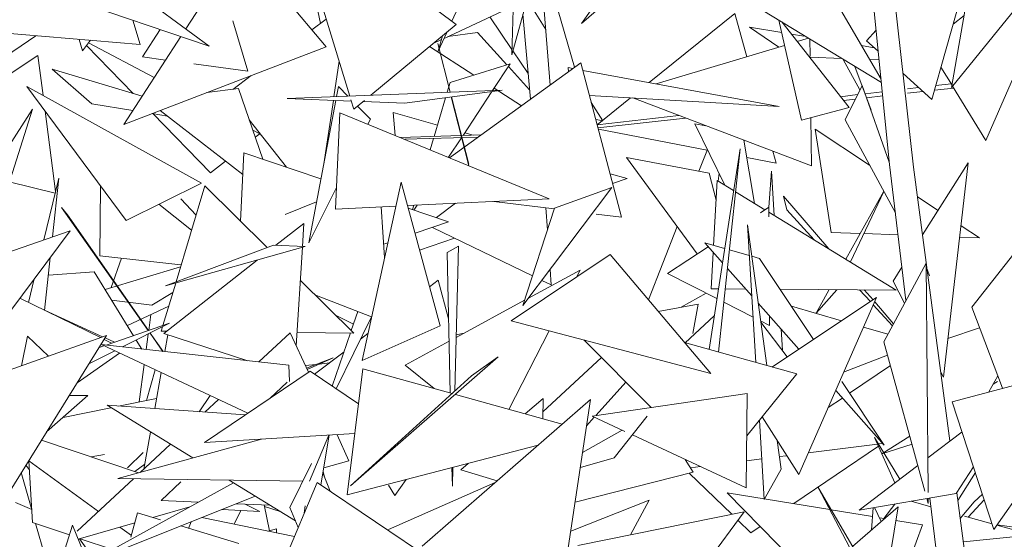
# Model space of a CAD drawing. Header units: millimetres. Extents: x -14485 to 13127, y -18923 to 3272.
# Tile 90 of 119: x 11062 to 11232, y 2694 to 2783. Entities that reach past the tile are written whole.
import ezdxf

# ---------------------------------------------------------------- set-up
doc = ezdxf.new("R2010")
doc.units = ezdxf.units.MM
doc.layers.add('G-IMPT', color=7, linetype='Continuous', lineweight=5)

# ---------------------------------------------------------------- blocks, each defined once
blk = doc.blocks.new('ÁRVORES ORNAMENTAIS - Pequeno e Médio Porte - Ipê-roxo-2865575-CORTE_CALÇADA')
at = {"layer": 'G-IMPT', "color": 253, "true_color": 0xaaaaaa}
for p, q in [((7475.99, 2758), (7469.14, 2819.26)), ((7471.86, 2758.45), (7466.16, 2815.8)), ((7407.68, 2807.56), (7406.79, 2777.38)), ((7378.91, 2770.25), (7368.62, 2803.93)), ((7368.62, 2803.93), (7397.25, 2782.58)), ((7406.32, 2804.43), (7396.49, 2783.15)), ((7413.69, 2802.41), (7406.79, 2777.38)), ((7455.24, 2799.13), (7470.4, 2773.19)), ((7360.84, 2795.38), (7374.81, 2778.75)), ((7413.41, 2772.16), (7411.61, 2794.87)), ((7417.62, 2775.21), (7411.75, 2795.39)), ((7428.17, 2795.98), (7418.81, 2782.74)), ((7358.79, 2794.33), (7350.66, 2781.82)), ((7373.85, 2782.77), (7371.65, 2793.46)), ((7430.6, 2793), (7418.81, 2782.74)), ((7479.13, 2769.66), (7485.67, 2792.71)), ((7445.05, 2788.07), (7470.46, 2772.57)), ((7328.73, 2787.69), (7354.67, 2778.86)), ((7342.92, 2787.54), (7354.67, 2778.86)), ((7409.5, 2786.76), (7412.65, 2781.72)), ((7407.04, 2785.76), (7395.13, 2780.2)), ((7445.19, 2784.5), (7430.48, 2772.57)), ((7447.26, 2777.02), (7445.19, 2784.5)), ((7493.66, 2785.48), (7482.56, 2771.73)), ((7484.83, 2784.91), (7482.56, 2771.73)), ((7341.53, 2783.33), (7342.78, 2779.16)), ((7358.77, 2783.23), (7361.32, 2774.54)), ((7372.36, 2781.66), (7374.85, 2783.53)), ((7403.05, 2783.9), (7406.82, 2778.3)), ((7410, 2769.7), (7408.72, 2784.38)), ((7452.8, 2783.34), (7456.71, 2766.1)), ((7453.33, 2783.02), (7464.9, 2768.27)), ((7482.82, 2782.66), (7484.69, 2784.11)), ((7488.44, 2762.57), (7497.23, 2782.8)), ((7342.78, 2779.16), (7302.34, 2782.51)), ((7343.21, 2776.99), (7346.26, 2781.72)), ((7382.51, 2770.39), (7397.25, 2782.58)), ((7395.6, 2781.22), (7394.13, 2778.02)), ((7395.81, 2780.52), (7400.87, 2781.2)), ((7400.87, 2781.2), (7405.94, 2775.64)), ((7447.73, 2782.11), (7452.77, 2778.68)), ((7447.73, 2782.11), (7453.29, 2781.2)), ((7467.91, 2779.79), (7469.56, 2781.63)), ((7324.81, 2780.65), (7316.14, 2774.71)), ((7332.86, 2778.04), (7332.29, 2780.03)), ((7332.86, 2778.04), (7334.26, 2779.87)), ((7345.21, 2773.43), (7333.92, 2779.43)), ((7349.81, 2780.51), (7339.98, 2765.37)), ((7394.69, 2779.99), (7393.38, 2779.38)), ((7394.86, 2780.61), (7394.13, 2778.02)), ((7454.97, 2780.92), (7457.08, 2780.58)), ((7457.92, 2780.22), (7455.98, 2779.64)), ((7458.17, 2777.13), (7458.13, 2780.09)), ((7467.91, 2779.79), (7469.92, 2777.97)), ((7341.61, 2770.67), (7333.56, 2778.95)), ((7374.81, 2778.75), (7339.98, 2765.37)), ((7392.65, 2778.78), (7400.28, 2773.86)), ((7396.21, 2770.92), (7394.05, 2779.31)), ((7394.05, 2779.31), (7396.18, 2770.92)), ((7406.97, 2778.06), (7409.62, 2774.12)), ((7453.79, 2778.98), (7431.68, 2772.34)), ((7467.03, 2778.95), (7469.24, 2778.59)), ((7325.18, 2777.23), (7303.85, 2763.23)), ((7326.07, 2770.37), (7325.18, 2777.23)), ((7343.21, 2776.99), (7347.18, 2776.45)), ((7376.16, 2770.14), (7377.08, 2776.25)), ((7418.71, 2776), (7396.09, 2759.62)), ((7425.68, 2749.37), (7418.71, 2776)), ((7458.18, 2776.93), (7463.66, 2776.72)), ((7463.9, 2776.57), (7466.77, 2771.34)), ((7468.44, 2776.54), (7470.07, 2776.47)), ((7327.63, 2774.89), (7334.46, 2768.94)), ((7327.63, 2774.89), (7343.12, 2770.21)), ((7352.05, 2775.79), (7361.32, 2774.54)), ((7396.18, 2772.58), (7406.55, 2775.83)), ((7403.5, 2771.21), (7406.55, 2775.83)), ((7406.22, 2775.34), (7409.86, 2771.35)), ((7416.52, 2775.15), (7416.55, 2774.43)), ((7416.52, 2775.15), (7417.33, 2775)), ((7419.06, 2774.68), (7452.87, 2768.43)), ((7465.89, 2775.36), (7468.68, 2767.85)), ((7480.72, 2775.26), (7482.62, 2772.13)), ((7358.75, 2771.41), (7361.93, 2773.81)), ((7396.18, 2772.58), (7395.69, 2770.9)), ((7474.19, 2774.12), (7479.13, 2769.66)), ((7340.37, 2748.8), (7323.3, 2771.91)), ((7353.34, 2755.27), (7323.3, 2771.91)), ((7354.31, 2770.88), (7359.75, 2771.53)), ((7359.75, 2771.53), (7363.94, 2759.39)), ((7405.13, 2771.27), (7368.11, 2769.83)), ((7376.6, 2770.16), (7376.93, 2771.91)), ((7378.57, 2770.23), (7376.93, 2771.91)), ((7388.36, 2769.02), (7405.13, 2771.27)), ((7398.4, 2763.46), (7403.39, 2771.04)), ((7403.77, 2771.62), (7408.48, 2768.59)), ((7467.15, 2772.09), (7464.2, 2766.16)), ((7467.15, 2772.09), (7471.82, 2758.85)), ((7470.62, 2771), (7467.65, 2770.65)), ((7476.84, 2771.73), (7474.96, 2771.51)), ((7477.6, 2771.04), (7474.96, 2770.75)), ((7482.92, 2771.64), (7479.59, 2771.27)), ((7482.47, 2772.39), (7479.82, 2772.08)), ((7482.73, 2771.95), (7488.44, 2762.57)), ((7379.18, 2769.39), (7368.11, 2769.83)), ((7371.85, 2744.98), (7376.48, 2769.49)), ((7374.42, 2758.57), (7376.07, 2769.51)), ((7379.6, 2767.99), (7379.11, 2769.6)), ((7379.6, 2767.99), (7381.45, 2769.51)), ((7388.36, 2769.02), (7381.2, 2769.3)), ((7395.41, 2769.97), (7393.44, 2763.3)), ((7396.39, 2770.1), (7399.4, 2758.26)), ((7399.4, 2758.5), (7396.42, 2770.1)), ((7420.18, 2770.38), (7452.87, 2768.43)), ((7427.27, 2769.96), (7421.52, 2765.29)), ((7458.43, 2758.21), (7427.63, 2769.93)), ((7466.36, 2770.5), (7463.42, 2770.15)), ((7465.98, 2769.74), (7463.93, 2769.51)), ((7470.69, 2770.27), (7467.9, 2769.96)), ((7313.13, 2750.69), (7324.27, 2767.99)), ((7315.89, 2741.88), (7324.27, 2767.99)), ((7328.23, 2753.81), (7326.42, 2767.68)), ((7334.46, 2768.94), (7341.55, 2767.78)), ((7346.25, 2767.78), (7360.47, 2756.71)), ((7382.45, 2766.28), (7380.25, 2768.52)), ((7420.5, 2769.16), (7422.48, 2765.99)), ((7456.71, 2766.1), (7464.9, 2768.27)), ((7344.85, 2767.24), (7347.49, 2766.81)), ((7354.9, 2757.01), (7344.96, 2767.23)), ((7361.59, 2766.18), (7368, 2758.01)), ((7376.42, 2750.77), (7377.2, 2767.39)), ((7413.25, 2752.57), (7377.2, 2767.39)), ((7382.45, 2766.28), (7382.01, 2765.41)), ((7386.4, 2767.41), (7386.72, 2763.48)), ((7386.4, 2767.41), (7394.02, 2765.26)), ((7421.32, 2766.24), (7422.48, 2765.99)), ((7435.59, 2766.9), (7421.52, 2765.27)), ((7436.72, 2766.47), (7421.64, 2764.8)), ((7458.43, 2758.21), (7458.32, 2766.53)), ((7464.2, 2766.16), (7472.87, 2750.13)), ((7363.39, 2763.77), (7362.21, 2764.4)), ((7440.48, 2760.96), (7421.71, 2764.54)), ((7440.24, 2765.13), (7438.33, 2765.49)), ((7438.33, 2765.49), (7443.49, 2754.88)), ((7459.03, 2764.56), (7461.82, 2746.76)), ((7459.03, 2764.56), (7468.42, 2758.35)), ((7362.63, 2763.17), (7363.39, 2763.77)), ((7401.54, 2763.57), (7387.64, 2763.1)), ((7400.98, 2763.16), (7388.38, 2762.8)), ((7393.34, 2762.94), (7392.76, 2760.99)), ((7395.92, 2759.7), (7398.15, 2763.08)), ((7398.71, 2763.93), (7400.16, 2763.52)), ((7446.75, 2762.66), (7448.6, 2751.76)), ((7439.04, 2757.29), (7440.5, 2761.02)), ((7440.78, 2726.58), (7446.12, 2761.19)), ((7442.4, 2726.13), (7446.12, 2761.19)), ((7452.34, 2758.69), (7451.78, 2760.74)), ((7354.9, 2757.01), (7357.47, 2759.05)), ((7360.66, 2760.49), (7360.06, 2748.72)), ((7360.66, 2760.49), (7373.93, 2756.01)), ((7426.58, 2759.65), (7440.79, 2756.96)), ((7426.58, 2759.65), (7438.75, 2743.05)), ((7452.34, 2758.69), (7447.26, 2759.67)), ((7451.09, 2751.09), (7451.53, 2757.34)), ((7451.99, 2749.68), (7451.53, 2757.34)), ((7474.69, 2735.01), (7471.86, 2758.45)), ((7482.27, 2710.83), (7475.99, 2758)), ((7477.54, 2746.35), (7485.43, 2758.77)), ((7481.15, 2721.82), (7485.43, 2758.77)), ((7326.19, 2745.46), (7328.79, 2756.13)), ((7327.7, 2745.98), (7328.79, 2756.13)), ((7423.72, 2756.86), (7426.65, 2756.03)), ((7424.16, 2755.18), (7426.65, 2756.03)), ((7440.79, 2756.96), (7441.99, 2752.29)), ((7442.18, 2755.68), (7441.56, 2744.52)), ((7442.18, 2755.68), (7445, 2753.96)), ((7442.33, 2755.59), (7442.49, 2756.94)), ((7328.16, 2753.54), (7320.25, 2755.46)), ((7335.99, 2754.73), (7335.83, 2742.74)), ((7340.37, 2748.8), (7353.34, 2755.27)), ((7353.94, 2754.77), (7348.98, 2738.22)), ((7353.94, 2754.77), (7364.68, 2744.15)), ((7376.6, 2754.52), (7371.85, 2744.98)), ((7381.01, 2724.71), (7387.75, 2755.44)), ((7387.75, 2755.44), (7394.46, 2730.64)), ((7408.71, 2734.17), (7424.04, 2754.5)), ((7424.04, 2754.5), (7414.13, 2750.94)), ((7349.81, 2752.52), (7352.43, 2749.75)), ((7388.85, 2751.38), (7413.25, 2752.57)), ((7445.33, 2753.76), (7450.4, 2750.65)), ((7453.58, 2752.98), (7454.15, 2750.67)), ((7453.58, 2752.98), (7461.42, 2743.92)), ((7470.85, 2753.86), (7464.34, 2742.13)), ((7465.11, 2741.66), (7470.89, 2753.78)), ((7476.67, 2752.89), (7480.21, 2750.55)), ((7329.25, 2751.06), (7330.27, 2749.78)), ((7329.25, 2751.06), (7344.2, 2729.83)), ((7346.03, 2751.62), (7351.65, 2747.13)), ((7373.18, 2752.03), (7367.76, 2749.86)), ((7376.42, 2750.77), (7386.84, 2751.28)), ((7384.32, 2751.16), (7384.9, 2742.45)), ((7388.97, 2750.94), (7395.91, 2748.6)), ((7389.94, 2751.43), (7389.72, 2750.69)), ((7389.94, 2750.61), (7390.49, 2751.46)), ((7397.13, 2751.78), (7393.83, 2749.3)), ((7414.09, 2750.81), (7403.71, 2752.1)), ((7408.71, 2734.17), (7414.13, 2750.94)), ((7412.67, 2750.99), (7412.93, 2747.21)), ((7449.61, 2750.13), (7451.08, 2751.09)), ((7451.09, 2749.46), (7451.08, 2751.09)), ((7454.15, 2750.67), (7458.88, 2745.47)), ((7330.27, 2749.78), (7344.23, 2729.85)), ((7425.68, 2749.37), (7421.32, 2749.92)), ((7451.08, 2750.24), (7473.01, 2736.83)), ((7498.57, 2749.83), (7486.02, 2733.89)), ((7366.18, 2744.54), (7370.99, 2748.32)), ((7370.74, 2744.35), (7370.99, 2748.32)), ((7390.14, 2746.6), (7395.91, 2748.6)), ((7410.35, 2739.26), (7393.12, 2747.63)), ((7430.33, 2735.16), (7435.29, 2747.77)), ((7448.84, 2724.33), (7447.39, 2748.04)), ((7450.72, 2723.81), (7447.39, 2748.04)), ((7484.18, 2747.92), (7487.36, 2745.82)), ((7309.67, 2739.72), (7330.76, 2747.05)), ((7312.87, 2723.1), (7330.76, 2747.05)), ((7390.92, 2743.71), (7396.93, 2745.78)), ((7461.82, 2746.76), (7466.81, 2746.57)), ((7467.45, 2746.55), (7473.33, 2746.33)), ((7483.95, 2745.94), (7487.36, 2745.82)), ((7347.14, 2737.53), (7365.75, 2744.55)), ((7347.14, 2737.53), (7371.21, 2744.33)), ((7365.75, 2744.55), (7371.21, 2744.33)), ((7369.68, 2727.21), (7370.73, 2744.19)), ((7384.75, 2744.74), (7385.46, 2744.98)), ((7397.62, 2744.39), (7395.66, 2743.29)), ((7397.62, 2744.39), (7396.98, 2719.41)), ((7433.63, 2739.7), (7440.63, 2744.27)), ((7440.03, 2744.95), (7443.46, 2743.98)), ((7440.03, 2744.95), (7443.08, 2741.51)), ((7444.27, 2743.75), (7447.71, 2742.78)), ((7326.33, 2733.32), (7327.32, 2742.43)), ((7335.83, 2742.74), (7349.81, 2741.18)), ((7339.6, 2742.32), (7337.8, 2737.24)), ((7396.21, 2719.06), (7395.66, 2743.29)), ((7406.68, 2731.54), (7423.76, 2742.94)), ((7441.07, 2722.43), (7423.76, 2742.94)), ((7441.5, 2743.3), (7441.15, 2737.03)), ((7448.13, 2742.66), (7449.44, 2742.29)), ((7449.44, 2742.29), (7458.77, 2728.33)), ((7336.75, 2736.92), (7349.76, 2740.84)), ((7346.85, 2729.33), (7362.94, 2741.99)), ((7413.39, 2740.37), (7413.57, 2737.7)), ((7443.93, 2740.56), (7448.14, 2735.81)), ((7470.9, 2727.92), (7478.15, 2741.47)), ((7472.47, 2738.36), (7474, 2740.76)), ((7478.15, 2741.47), (7478.52, 2701.93)), ((7478.33, 2740.41), (7478.73, 2739.28)), ((7323.56, 2734.68), (7324.55, 2738.73)), ((7326.99, 2739.39), (7334.86, 2739.99)), ((7334.86, 2739.99), (7341.66, 2728.96)), ((7409.66, 2735.43), (7418.57, 2740.28)), ((7417.94, 2739.05), (7418.57, 2740.28)), ((7442.13, 2735.35), (7433.63, 2739.7)), ((7348.92, 2738.03), (7346.72, 2730.7)), ((7370.38, 2738.51), (7379.57, 2729.42)), ((7394.12, 2738.53), (7392.63, 2737.4)), ((7395.92, 2731.84), (7394.12, 2738.53)), ((7413.57, 2737.7), (7411.96, 2738.48)), ((7441.15, 2737.03), (7442.39, 2737.02)), ((7443.55, 2737.01), (7447.09, 2736.99)), ((7474.46, 2734.57), (7472.47, 2738.36)), ((7335.94, 2728.63), (7322.07, 2735.41)), ((7344.8, 2734.21), (7348.43, 2736.4)), ((7382.65, 2732.2), (7372.89, 2736.03)), ((7436, 2733.86), (7440.28, 2736.3)), ((7451.59, 2723.56), (7469.61, 2735.52)), ((7453, 2736.95), (7473.01, 2736.83)), ((7456.22, 2705.03), (7469.61, 2735.52)), ((7461.44, 2736.9), (7459.2, 2732.86)), ((7462.76, 2736.89), (7459.2, 2732.86)), ((7466.71, 2736.87), (7468.56, 2734.83)), ((7467.52, 2736.86), (7469.02, 2735.13)), ((7344.8, 2734.21), (7337.88, 2735.09)), ((7347.73, 2734.06), (7340.59, 2730.7)), ((7397.22, 2728.65), (7409, 2735.07)), ((7432.04, 2733.13), (7438.9, 2734.4)), ((7438.9, 2734.4), (7437.96, 2729.32)), ((7448.36, 2732.17), (7443.31, 2734.75)), ((7449.24, 2734.57), (7456.26, 2726.66)), ((7454.96, 2734.03), (7463.59, 2731.53)), ((7469.06, 2734.28), (7472.36, 2730.65)), ((7469.3, 2734.81), (7472.57, 2731.03)), ((7486.02, 2733.89), (7491.34, 2719.9)), ((7326.34, 2733.35), (7336.34, 2728.78)), ((7344.63, 2732.6), (7344.27, 2729.86)), ((7379.55, 2730.97), (7376.53, 2732.43)), ((7382.62, 2732.21), (7376.57, 2719.78)), ((7380.29, 2733.13), (7379.16, 2729.83)), ((7441.68, 2732.41), (7436.66, 2727.73)), ((7451.17, 2730.73), (7451.16, 2732.4)), ((7336.93, 2727.34), (7347.88, 2731.1)), ((7339.78, 2727.03), (7347.88, 2731.1)), ((7346.66, 2730.48), (7346.43, 2729.73)), ((7381.01, 2724.71), (7394.46, 2730.64)), ((7406.68, 2731.54), (7441.07, 2722.43)), ((7451.17, 2730.73), (7449.66, 2731.5)), ((7449.69, 2731.31), (7454.23, 2725.32)), ((7467.37, 2730.43), (7471.59, 2729.21)), ((7481.92, 2728.49), (7487.38, 2730.33)), ((7337.01, 2729.01), (7316.22, 2695.53)), ((7337.01, 2729.01), (7320.24, 2723.02)), ((7322.39, 2723.79), (7323.4, 2728.86)), ((7327.01, 2725.44), (7323.4, 2728.86)), ((7336.75, 2728.59), (7338.38, 2727.84)), ((7344.19, 2729.24), (7343.84, 2726.58)), ((7344.5, 2729.4), (7346.72, 2726.26)), ((7344.53, 2729.42), (7346.75, 2726.26)), ((7346.43, 2729.73), (7347.34, 2729.72)), ((7346.85, 2729.33), (7361.32, 2724.64)), ((7347.59, 2729.09), (7347.07, 2726.22)), ((7368.63, 2729.48), (7363.21, 2724.43)), ((7368.63, 2729.48), (7371.77, 2722.65)), ((7369.82, 2729.51), (7379.57, 2729.42)), ((7379.02, 2729.43), (7375.88, 2720.25)), ((7382.02, 2729.32), (7380.73, 2728.34)), ((7397.23, 2729.1), (7398.58, 2729.39)), ((7406.3, 2716.26), (7413.22, 2729.81)), ((7453.41, 2726.4), (7453.18, 2730.13)), ((7335.71, 2726.93), (7336.57, 2727.22)), ((7368.38, 2723.86), (7336.13, 2727.43)), ((7361.36, 2715.61), (7336.13, 2727.43)), ((7337.89, 2727.67), (7336.58, 2728.32)), ((7342.13, 2728.21), (7343.08, 2726.66)), ((7388.42, 2723.86), (7396.01, 2727.99)), ((7419.2, 2728.22), (7430.81, 2716.57)), ((7455.87, 2722.37), (7436.57, 2727.76)), ((7470.9, 2727.92), (7477.95, 2702.19)), ((7339.25, 2725.97), (7331.93, 2720.85)), ((7333.96, 2724.11), (7338.43, 2726.35)), ((7371.44, 2723.36), (7376.02, 2725.12)), ((7371.54, 2723.14), (7376.02, 2725.12)), ((7377.92, 2726.19), (7372.83, 2722.32)), ((7379.03, 2703.1), (7404.44, 2725.29)), ((7399.89, 2722.05), (7404.44, 2725.29)), ((7422.23, 2725.18), (7412.17, 2715.83)), ((7463.96, 2722.66), (7471.53, 2725.62)), ((7343.5, 2723.98), (7342.65, 2717.54)), ((7368.38, 2723.86), (7368.5, 2721.04)), ((7371.24, 2723.81), (7373.14, 2724.02)), ((7373.66, 2724.07), (7375.39, 2724.26)), ((7388.42, 2723.86), (7393.43, 2719.84)), ((7464.97, 2719.05), (7472.03, 2723.81)), ((7482.66, 2717.59), (7510.39, 2724.97)), ((7489.85, 2695.59), (7510.39, 2724.97)), ((7345.41, 2723.08), (7343.9, 2717.8)), ((7346.42, 2722.61), (7345.31, 2716.39)), ((7353.87, 2710.54), (7372.06, 2722.84)), ((7380.4, 2717.19), (7372.06, 2722.84)), ((7381.15, 2723.25), (7378.46, 2701.55)), ((7399.89, 2722.05), (7379.03, 2703.1)), ((7381.15, 2723.25), (7396.51, 2718.98)), ((7455.87, 2722.37), (7447.27, 2711.71)), ((7481.15, 2721.82), (7480.69, 2722.7)), ((7488.98, 2719.28), (7490.53, 2722.03)), ((7368.1, 2720.95), (7365.12, 2718.15)), ((7426.42, 2720.97), (7421.32, 2715.26)), ((7463.64, 2721.04), (7470.94, 2710.11)), ((7489.72, 2720.59), (7490.44, 2721.04)), ((7326.67, 2712.37), (7333.81, 2718.63)), ((7330.58, 2718.66), (7333.81, 2718.63)), ((7354.88, 2718.64), (7352.95, 2715.86)), ((7397.1, 2718.81), (7415.47, 2713.71)), ((7447.35, 2719.01), (7420.67, 2715.07)), ((7447.35, 2719.01), (7447.18, 2702.74)), ((7462.59, 2719.53), (7470.94, 2710.11)), ((7360.92, 2715.31), (7337.1, 2716.96)), ((7337.1, 2716.96), (7351.89, 2707.89)), ((7339.07, 2716.82), (7345.62, 2718.14)), ((7356.3, 2717.98), (7353.95, 2715.79)), ((7420.36, 2717.97), (7391.37, 2692.69)), ((7409.11, 2715.48), (7412.18, 2718.14)), ((7412.17, 2714.62), (7412.18, 2718.14)), ((7415.91, 2688.29), (7420.36, 2717.97)), ((7461.28, 2716.56), (7463.75, 2718.22)), ((7482.66, 2717.59), (7489.85, 2695.59)), ((7329.55, 2714.89), (7337.75, 2716.55)), ((7420.67, 2715.07), (7426.26, 2712.47)), ((7424.46, 2707.89), (7430.14, 2715.08)), ((7449.9, 2714.97), (7456.22, 2705.03)), ((7421.01, 2714.91), (7419.68, 2713.42)), ((7450.28, 2700.76), (7449.45, 2714.41)), ((7344.59, 2712.36), (7343.44, 2705.98)), ((7379.77, 2712.08), (7353.87, 2710.54)), ((7371.98, 2703.88), (7375.3, 2711.82)), ((7373.94, 2703.24), (7375.37, 2711.82)), ((7376.71, 2711.9), (7378.76, 2707.42)), ((7418.99, 2708.82), (7425.84, 2712.67)), ((7427.59, 2711.85), (7447.18, 2702.74)), ((7470.56, 2708.62), (7475.36, 2711.62)), ((7478.47, 2707.93), (7484.35, 2712.41)), ((7342.51, 2705.31), (7325.81, 2710.98)), ((7338.94, 2704.33), (7363.7, 2711.12)), ((7348.02, 2710.26), (7342.81, 2705.39)), ((7411.32, 2710.09), (7378.46, 2701.55)), ((7453.17, 2705.96), (7452.5, 2710.89)), ((7455.35, 2700.02), (7469.95, 2709.9)), ((7457.85, 2708.75), (7469.78, 2710.27)), ((7472.78, 2703.6), (7469.27, 2711.4)), ((7473.65, 2704.25), (7469.27, 2711.4)), ((7469.95, 2710.3), (7470.67, 2710.39)), ((7470.56, 2708.62), (7475.74, 2710.26)), ((7334.36, 2708.08), (7336.66, 2708.46)), ((7343.3, 2708.82), (7340.62, 2706.21)), ((7452.88, 2708.12), (7454.15, 2708.28)), ((7323.74, 2705.82), (7323.13, 2706.66)), ((7324.24, 2696.78), (7323.65, 2707.42)), ((7323.65, 2707.42), (7335.6, 2698.67)), ((7343.59, 2706.82), (7341.87, 2705.53)), ((7368.6, 2699.36), (7372.3, 2706.95)), ((7378.76, 2707.42), (7374.42, 2706.16)), ((7398, 2705.84), (7399.3, 2706.96)), ((7418.61, 2706.25), (7424.46, 2707.89)), ((7438.04, 2705.43), (7436.69, 2707.62)), ((7447.23, 2707.4), (7449.86, 2707.73)), ((7466.61, 2698.89), (7476.74, 2706.61)), ((7324.12, 2698.97), (7322.32, 2705.36)), ((7374.28, 2705.3), (7375.51, 2702.19)), ((7374.54, 2704.64), (7374.31, 2705.49)), ((7396.57, 2703.01), (7396.49, 2706.24)), ((7396.65, 2706.28), (7396.57, 2703.01)), ((7404.27, 2703.94), (7398, 2705.84)), ((7438.04, 2705.43), (7417.71, 2700.25)), ((7444.68, 2698.19), (7437.37, 2705.26)), ((7437.59, 2706.17), (7439.33, 2706.39)), ((7450.28, 2700.76), (7453.17, 2705.96)), ((7483.36, 2701.75), (7486.33, 2706.34)), ((7486.65, 2705.39), (7483.63, 2700.56)), ((7341.63, 2704.3), (7331.93, 2695.25)), ((7358.87, 2703.61), (7333.82, 2689.8)), ((7370.81, 2703.89), (7338.94, 2704.33)), ((7349.81, 2703.75), (7346.43, 2700.56)), ((7358.12, 2704.07), (7369.56, 2697.06)), ((7373.31, 2703.67), (7365.25, 2684.55)), ((7373.31, 2703.67), (7397.5, 2687.36)), ((7385.57, 2695.57), (7403.93, 2703.64)), ((7386.66, 2701.43), (7385.57, 2703.2)), ((7386.66, 2701.43), (7388.61, 2704.19)), ((7461.58, 2699), (7443.87, 2701.9)), ((7458.7, 2686.78), (7443.87, 2701.9)), ((7480.01, 2667.7), (7459.52, 2702.92)), ((7468.22, 2686.36), (7459.52, 2702.92)), ((7466.61, 2698.89), (7483.36, 2701.75)), ((7485.26, 2688.32), (7483.45, 2701.89)), ((7486.45, 2700.32), (7487.86, 2701.66)), ((7324.12, 2698.98), (7321.35, 2700.22)), ((7362.62, 2701.31), (7333.82, 2689.8)), ((7346.43, 2700.56), (7352.85, 2700.29)), ((7359.38, 2700.01), (7365.14, 2699.76)), ((7360.86, 2699.95), (7363.43, 2698.65)), ((7365.05, 2695.36), (7364.17, 2699.8)), ((7430.45, 2700.59), (7416.97, 2695.3)), ((7430.45, 2700.59), (7427.25, 2694.64)), ((7472.8, 2699.95), (7470.89, 2697.47)), ((7475.58, 2700.42), (7478.98, 2699.47)), ((7478.31, 2700.89), (7478.54, 2700.03)), ((7478.53, 2700.92), (7478.54, 2700.03)), ((7480.2, 2689.37), (7478.8, 2700.97)), ((7486.45, 2700.32), (7484.05, 2697.43)), ((7485.39, 2697.68), (7488.18, 2700.69)), ((7342.32, 2698.43), (7341.22, 2694.26)), ((7342.32, 2698.43), (7346.33, 2697.22)), ((7351.35, 2699.46), (7345, 2697.62)), ((7356.91, 2699.02), (7363.43, 2698.65)), ((7359.01, 2696.48), (7360.11, 2698.84)), ((7364.23, 2699.51), (7366.89, 2698.69)), ((7368.6, 2699.36), (7370.04, 2695.9)), ((7371.21, 2699.64), (7371.07, 2698.35)), ((7418.15, 2692.79), (7446.85, 2698.63)), ((7435.03, 2682.59), (7446.85, 2698.63)), ((7468.95, 2697.79), (7461.83, 2698.96)), ((7465.49, 2692.66), (7473.35, 2699.47)), ((7468.76, 2695.5), (7469.07, 2699.31)), ((7470.41, 2696.93), (7469.27, 2699.34)), ((7473.35, 2699.47), (7471.95, 2691.09)), ((7324.24, 2696.78), (7330.61, 2694.62)), ((7326.41, 2690.86), (7324.79, 2696.59)), ((7326.95, 2682.83), (7331.13, 2696.29)), ((7342.17, 2669.36), (7331.13, 2696.29)), ((7341.87, 2696.71), (7332.12, 2693.88)), ((7351.14, 2695.76), (7351.56, 2696.89)), ((7353.42, 2697.63), (7369.38, 2694.34)), ((7447.96, 2695.01), (7445.76, 2697.15)), ((7471.02, 2697.45), (7470.1, 2697.6)), ((7477.54, 2696.38), (7472.96, 2697.13)), ((7477.54, 2696.38), (7475.33, 2690.39)), ((7484.8, 2697.85), (7489.54, 2696.53)), ((7490.35, 2696.3), (7496.39, 2694.62)), ((7490.37, 2696.34), (7499.18, 2695.18)), ((7339.29, 2695.96), (7341.28, 2694.51)), ((7349.81, 2696.17), (7359.8, 2693.14)), ((7366.27, 2695.7), (7364.78, 2695.29)), ((7366.27, 2695.7), (7366.29, 2694.98)), ((7447.96, 2695.01), (7449.56, 2696.1)), ((7484.58, 2693.46), (7496.39, 2694.62)), ((7337.88, 2686.32), (7332.35, 2693.95)), ((7332.47, 2693.98), (7338.01, 2692.11))]:
    blk.add_line(p, q, dxfattribs=at)

msp = doc.modelspace()

# ---------------------------------------------------------------- block references
at = {"layer": 'G-IMPT', "color": 253, "true_color": 0xaaaaaa}
msp.add_blockref('ÁRVORES ORNAMENTAIS - Pequeno e Médio Porte - Ipê-roxo-2865575-CORTE_CALÇADA', (3740.319, 0), dxfattribs=at)

doc.saveas('drawing.dxf')
